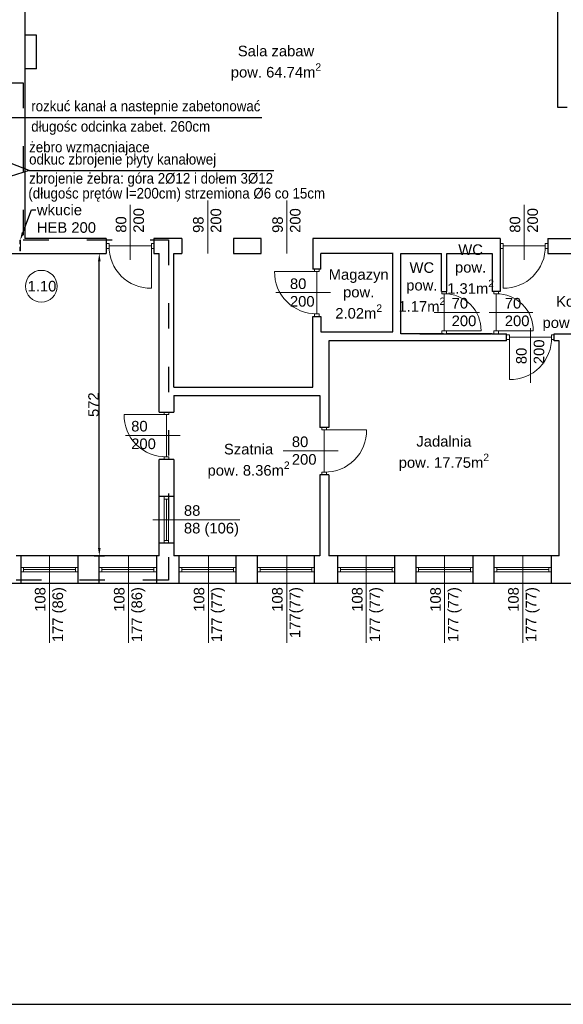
# Model space of a CAD drawing. Header units: millimetres. Extents: x 2341 to 31069, y -7915 to 10644.
# Tile 103 of 105: x 27531 to 28559, y 7774 to 9636. Entities that reach past the tile are written whole.
import ezdxf
from ezdxf import colors
from ezdxf.entities.mleader import LeaderData, LeaderLine
from ezdxf.math import Vec2, Vec3

# ---------------------------------------------------------------- set-up
doc = ezdxf.new("R2010")
doc.units = ezdxf.units.MM
doc.linetypes.add('ACAD_ISO03W100', pattern=[30, 12, -18])
for name, color, linetype, lineweight in [('A_Kontur_cienka', 250, 'Continuous', 0), ('opisy', 5, 'Continuous', 5), ('stolarka', 3, 'Continuous', 9), ('wymiary', 6, 'Continuous', 5), ('ściany nośne', 1, 'Continuous', 25)]:
    doc.layers.add(name, color=color, linetype=linetype, lineweight=lineweight)
doc.styles.get("Standard").update_dxf_attribs({"font": 'ARIAL.TTF'})
doc.dimstyles.new('ISO-25', dxfattribs={"dimtxt": 20, "dimasz": 15, "dimexe": 10, "dimexo": 10, "dimtad": 1, "dimdec": 0, "dimtxsty": 'Standard', "dimcen": 2.5, "dimadec": 0, "dimazin": 0, "dimtfac": 1, "dimtdec": 0, "dimtmove": 0, "dimatfit": 3, "dimfxl": 0, "dimarcsym": 0})

# ---------------------------------------------------------------- blocks, each defined once
blk = doc.blocks.new('*D2080')
at = {"layer": 'Defpoints', "color": 0}
for p in [(27614.5, 9193.8), (27681.6, 9193.8), (27614.5, 8621.8)]:
    blk.add_point(p, dxfattribs=at)
at = {"layer": 'wymiary', "color": 0, "lineweight": -2}
for p, q in [((27671.6, 9193.8), (27691.6, 9193.8)), ((27681.6, 8636.8), (27681.6, 9178.8)), ((27671.6, 8621.8), (27691.6, 8621.8))]:
    blk.add_line(p, q, dxfattribs=at)
at = {"layer": 'wymiary', "color": 0}
for points in [[(27684.1, 9178.8), (27679.1, 9178.8), (27681.6, 9193.8)], [(27679.1, 8636.8), (27684.1, 8636.8), (27681.6, 8621.8)]]:
    blk.add_solid(points, dxfattribs=at)
at = {"layer": 'wymiary', "color": 0, "insert": (27670.8, 8907.8), "char_height": 20, "attachment_point": 5, "rotation": 90}
blk.add_mtext('572', dxfattribs=at)

msp = doc.modelspace()

# ---------------------------------------------------------------- linework, layer by layer
for p, q in [((27365.6, 9450.6), (27988.7, 9450.6)), ((27549.2, 9350.8), (27340.8, 9429.6)), ((27549.2, 9350.8), (27338.5, 9284.9)), ((27549.2, 9350.8), (28011.7, 9350.8))]:
    msp.add_line(p, q)
at = {"layer": 'A_Kontur_cienka', "color": 0, "ltscale": 30}
msp.add_lwpolyline([(30498.9, 7773.8), (23788.9, 7773.8), (23788.9, 10643.8), (30498.9, 10643.8)], close=True, dxfattribs=at)
at = {"layer": 'opisy', "color": 251}
for p, q in [((27886.5, 9193.8), (27886.5, 9293.8)), ((28036.5, 9193.8), (28036.5, 9293.8)), ((27740, 9181.9), (27740, 9285.7)), ((28485, 9181.9), (28485, 9285.7)), ((27531, 9211), (27531, 9218.7)), ((27531, 9218.7), (27532.5, 9218.7)), ((27532.5, 9218.7), (27532.5, 9198.7)), ((27532.5, 9198.7), (27532.5, 9218.7)), ((27531, 9206.5), (27531, 9198.7)), ((28119, 9119.8), (28015.3, 9119.8)), ((28315.1, 9082.3), (28400.7, 9082.3)), ((28419.1, 9082.3), (28501.2, 9082.3)), ((28497, 8949), (28497, 9052.7)), ((27834.5, 8849.3), (27730.8, 8849.3)), ((28133, 8820.3), (28029.3, 8820.3)), ((27782.5, 8689.8), (27947.1, 8689.8)), ((27587.5, 8621.8), (27587.5, 8457.2)), ((27737, 8621.8), (27737, 8457.2)), ((27888, 8621.8), (27888, 8457.2)), ((28036, 8621.8), (28036, 8457.2)), ((28186.5, 8621.8), (28186.5, 8457.2)), ((28334.5, 8621.8), (28334.5, 8457.2)), ((28482.5, 8621.8), (28482.5, 8457.2))]:
    msp.add_line(p, q, dxfattribs=at)
msp.add_circle((27571.9, 9131.8), 30, dxfattribs=at)
at = {"layer": 'stolarka', "color": 251}
for p, q in [((27532.5, 9198.7), (27531, 9198.7)), ((27700, 9212.4), (27694.5, 9212.4)), ((27700, 9203.4), (27694.5, 9203.4)), ((27700, 9203.4), (27700, 9212.4)), ((27700, 9207.9), (27780, 9207.9)), ((27780, 9212.4), (27784.5, 9212.4)), ((27780, 9203.4), (27780, 9212.4)), ((27780, 9207.9), (27780, 9127.9)), ((27780, 9203.4), (27784.5, 9203.4)), ((28445, 9212.4), (28439.5, 9212.4)), ((28445, 9203.4), (28439.5, 9203.4)), ((28445, 9203.4), (28445, 9212.4)), ((28445, 9207.9), (28525, 9207.9)), ((28445, 9207.9), (28445, 9127.9)), ((28525, 9212.4), (28529.5, 9212.4)), ((28525, 9203.4), (28525, 9212.4)), ((28525, 9203.4), (28529.5, 9203.4)), ((28088.5, 9159.8), (28088.5, 9164.3)), ((28097.5, 9159.8), (28097.5, 9164.3)), ((28093, 9159.8), (28013, 9159.8)), ((28097.5, 9159.8), (28088.5, 9159.8)), ((28093, 9079.8), (28093, 9159.8)), ((28329, 9117.3), (28329, 9121.8)), ((28338, 9117.3), (28329, 9117.3)), ((28333.5, 9047.3), (28333.5, 9117.3)), ((28338, 9117.3), (28338, 9121.8)), ((28427.5, 9117.3), (28427.5, 9121.8)), ((28436.5, 9117.3), (28427.5, 9117.3)), ((28432, 9047.3), (28432, 9117.3)), ((28436.5, 9117.3), (28436.5, 9121.8)), ((28088.5, 9079.8), (28088.5, 9074.3)), ((28097.5, 9079.8), (28088.5, 9079.8)), ((28097.5, 9079.8), (28097.5, 9074.3)), ((28329, 9047.3), (28329, 9041.8)), ((28338, 9047.3), (28329, 9047.3)), ((28333.5, 9047.3), (28403.5, 9047.3)), ((28338, 9047.3), (28338, 9041.8)), ((28427.5, 9047.3), (28427.5, 9041.8)), ((28436.5, 9047.3), (28427.5, 9047.3)), ((28432, 9047.3), (28502, 9047.3)), ((28436.5, 9047.3), (28436.5, 9041.8)), ((28457, 9039.8), (28451.5, 9039.8)), ((28457, 9030.8), (28451.5, 9030.8)), ((28457, 9030.8), (28457, 9039.8)), ((28457, 9035.3), (28537, 9035.3)), ((28457, 9035.3), (28457, 8955.3)), ((28537, 9039.8), (28541.5, 9039.8)), ((28537, 9030.8), (28537, 9039.8)), ((28537, 9030.8), (28541.5, 9030.8)), ((27808.5, 8889.3), (27728.5, 8889.3)), ((27804, 8889.3), (27804, 8893.8)), ((27813, 8889.3), (27804, 8889.3)), ((27808.5, 8809.3), (27808.5, 8889.3)), ((27813, 8889.3), (27813, 8893.8)), ((28102.5, 8860.3), (28102.5, 8864.8)), ((28111.5, 8860.3), (28111.5, 8864.8)), ((28111.5, 8860.3), (28102.5, 8860.3)), ((28107, 8780.3), (28107, 8860.3)), ((28107, 8860.3), (28187, 8860.3)), ((27804, 8809.3), (27804, 8803.8)), ((27813, 8809.3), (27804, 8809.3)), ((27813, 8809.3), (27813, 8803.8)), ((28102.5, 8780.3), (28102.5, 8774.8)), ((28111.5, 8780.3), (28102.5, 8780.3)), ((28111.5, 8780.3), (28111.5, 8774.8)), ((27804.5, 8728.8), (27804.5, 8733.8)), ((27812.5, 8733.8), (27812.5, 8728.8)), ((27812.5, 8728.8), (27804.5, 8728.8)), ((27804.5, 8728.8), (27804.5, 8650.8)), ((27808.5, 8728.8), (27808.5, 8650.8)), ((27812.5, 8728.8), (27812.5, 8650.8)), ((27812.5, 8650.8), (27804.5, 8650.8)), ((27804.5, 8650.8), (27804.5, 8645.8)), ((27812.5, 8645.8), (27812.5, 8650.8)), ((27533.5, 8599.8), (27538.5, 8599.8)), ((27538.5, 8591.8), (27533.5, 8591.8)), ((27538.5, 8599.8), (27538.5, 8591.8)), ((27538.5, 8599.8), (27636.5, 8599.8)), ((27538.5, 8595.8), (27636.5, 8595.8)), ((27538.5, 8591.8), (27636.5, 8591.8)), ((27641.5, 8599.8), (27636.5, 8599.8)), ((27636.5, 8599.8), (27636.5, 8591.8)), ((27636.5, 8591.8), (27641.5, 8591.8)), ((27681.5, 8599.8), (27686.5, 8599.8)), ((27686.5, 8591.8), (27681.5, 8591.8)), ((27686.5, 8599.8), (27686.5, 8591.8)), ((27686.5, 8599.8), (27784.5, 8599.8)), ((27686.5, 8595.8), (27784.5, 8595.8)), ((27686.5, 8591.8), (27784.5, 8591.8)), ((27789.5, 8599.8), (27784.5, 8599.8)), ((27784.5, 8599.8), (27784.5, 8591.8)), ((27784.5, 8591.8), (27789.5, 8591.8)), ((27832.5, 8599.8), (27837.5, 8599.8)), ((27837.5, 8591.8), (27832.5, 8591.8)), ((27837.5, 8599.8), (27837.5, 8591.8)), ((27837.5, 8599.8), (27935.5, 8599.8)), ((27837.5, 8595.8), (27935.5, 8595.8)), ((27837.5, 8591.8), (27935.5, 8591.8)), ((27940.5, 8599.8), (27935.5, 8599.8)), ((27935.5, 8599.8), (27935.5, 8591.8)), ((27935.5, 8591.8), (27940.5, 8591.8)), ((27980.5, 8599.8), (27985.5, 8599.8)), ((27985.5, 8591.8), (27980.5, 8591.8)), ((27985.5, 8599.8), (27985.5, 8591.8)), ((27985.5, 8599.8), (28083.5, 8599.8)), ((27985.5, 8595.8), (28083.5, 8595.8)), ((27985.5, 8591.8), (28083.5, 8591.8)), ((28088.5, 8599.8), (28083.5, 8599.8)), ((28083.5, 8599.8), (28083.5, 8591.8)), ((28083.5, 8591.8), (28088.5, 8591.8)), ((28132.5, 8599.8), (28137.5, 8599.8)), ((28137.5, 8591.8), (28132.5, 8591.8)), ((28137.5, 8599.8), (28137.5, 8591.8)), ((28137.5, 8599.8), (28235.5, 8599.8)), ((28137.5, 8595.8), (28235.5, 8595.8)), ((28137.5, 8591.8), (28235.5, 8591.8)), ((28240.5, 8599.8), (28235.5, 8599.8)), ((28235.5, 8599.8), (28235.5, 8591.8)), ((28235.5, 8591.8), (28240.5, 8591.8)), ((28280.5, 8599.8), (28285.5, 8599.8)), ((28285.5, 8591.8), (28280.5, 8591.8)), ((28285.5, 8599.8), (28285.5, 8591.8)), ((28285.5, 8599.8), (28383.5, 8599.8)), ((28285.5, 8595.8), (28383.5, 8595.8)), ((28285.5, 8591.8), (28383.5, 8591.8)), ((28388.5, 8599.8), (28383.5, 8599.8)), ((28383.5, 8599.8), (28383.5, 8591.8)), ((28383.5, 8591.8), (28388.5, 8591.8)), ((28428.5, 8599.8), (28433.5, 8599.8)), ((28433.5, 8591.8), (28428.5, 8591.8)), ((28433.5, 8599.8), (28433.5, 8591.8)), ((28433.5, 8599.8), (28531.5, 8599.8)), ((28433.5, 8595.8), (28531.5, 8595.8)), ((28433.5, 8591.8), (28531.5, 8591.8)), ((28536.5, 8599.8), (28531.5, 8599.8)), ((28531.5, 8599.8), (28531.5, 8591.8)), ((28531.5, 8591.8), (28536.5, 8591.8))]:
    msp.add_line(p, q, dxfattribs=at)
for points in [[(27780, 9127.9, -0.425735), (27700, 9207.9)], [(28445, 9127.9, 0.425735), (28525, 9207.9)], [(28013, 9159.8, 0.425735), (28093, 9079.8)], [(28403.5, 9047.3, 0.42548), (28333.5, 9117.3)], [(28502, 9047.3, 0.42548), (28432, 9117.3)], [(28457, 8955.3, 0.425735), (28537, 9035.3)], [(27728.5, 8889.3, 0.425735), (27808.5, 8809.3)], [(28187, 8860.3, -0.425735), (28107, 8780.3)]]:
    msp.add_lwpolyline(points, format="xyb", dxfattribs=at)
at = {"layer": 'ściany nośne', "color": 251}
for p, q in [((28548.5, 9469.8), (28548.5, 9791.8)), ((27540.5, 9666.8), (27540.5, 9606.8)), ((27540.5, 9606.8), (27540.5, 9221.8)), ((27562.5, 9606.8), (27540.5, 9606.8)), ((27562.5, 9542.8), (27562.5, 9606.8)), ((27562.5, 9542.8), (27540.5, 9542.8)), ((28566.5, 9469.8), (28548.5, 9469.8)), ((27694.5, 9221.8), (27540.5, 9221.8)), ((27694.5, 9221.8), (27694.5, 9193.8)), ((27837.5, 9221.8), (27784.5, 9221.8)), ((27784.5, 9221.8), (27784.5, 9193.8)), ((27837.5, 9221.8), (27837.5, 9193.8)), ((27987.5, 9221.8), (27935.5, 9221.8)), ((27935.5, 9221.8), (27935.5, 9193.8)), ((27987.5, 9193.8), (27987.5, 9221.8)), ((28377.5, 9221.8), (28085.5, 9221.8)), ((28085.5, 9221.8), (28085.5, 9164.3)), ((28439.5, 9221.8), (28377.5, 9221.8)), ((28439.5, 9221.8), (28439.5, 9193.8)), ((28529.5, 9221.8), (28529.5, 9193.8)), ((28529.5, 9221.8), (28594.5, 9221.8)), ((27512.5, 9193.8), (27694.5, 9193.8)), ((27784.5, 9193.8), (27794.5, 9193.8)), ((27794.5, 8893.8), (27794.5, 9193.8)), ((27822.5, 8940.8), (27822.5, 9193.8)), ((27822.5, 9193.8), (27837.5, 9193.8)), ((27935.5, 9193.8), (27987.5, 9193.8)), ((28237.4, 9193.8), (28100.5, 9193.8)), ((28100.5, 9164.3), (28100.5, 9193.8)), ((28236.5, 9045.8), (28236.5, 9193.8)), ((28251.5, 9041.8), (28251.5, 9193.8)), ((28251.5, 9193.8), (28328.5, 9193.8)), ((28328.5, 9121.8), (28328.5, 9193.8)), ((28338.5, 9121.8), (28338.5, 9193.8)), ((28338.5, 9193.8), (28424.5, 9193.8)), ((28424.5, 9193.8), (28424.5, 9121.8)), ((28439.5, 9193.8), (28439.5, 9121.8)), ((28529.5, 9193.8), (28594.5, 9193.8)), ((28100.5, 9164.3), (28085.5, 9164.3)), ((28328.5, 9121.8), (28338.5, 9121.8)), ((28439.5, 9121.8), (28424.5, 9121.8)), ((28085.5, 8940.8), (28085.5, 9074.3)), ((28085.5, 9074.3), (28100.5, 9074.3)), ((28100.5, 9074.3), (28100.5, 9045.8)), ((28100.5, 9045.8), (28236.5, 9045.8)), ((28255.5, 9041.8), (28251.5, 9041.8)), ((28332.5, 9041.8), (28255.5, 9041.8)), ((28287.5, 9041.8), (28423.5, 9041.8)), ((28328.5, 9041.8), (28338.5, 9041.8)), ((28424.5, 9041.8), (28338.5, 9041.8)), ((28424.5, 9041.8), (28451.5, 9041.8)), ((28451.5, 9028.8), (28451.5, 9041.8)), ((28541.5, 9041.8), (28692.5, 9041.9)), ((28541.5, 9028.8), (28541.5, 9041.8)), ((28115.5, 9028.8), (28115.5, 8864.8)), ((28451.5, 9028.8), (28115.5, 9028.8)), ((28551.5, 9028.8), (28541.5, 9028.8)), ((28551.5, 8621.8), (28551.5, 9028.8)), ((27822.5, 8940.8), (28085.5, 8940.8)), ((27822.5, 8924.8), (27822.5, 8893.8)), ((27822.5, 8924.8), (28098.5, 8924.8)), ((28098.5, 8924.8), (28098.5, 8864.8)), ((27794.5, 8893.8), (27822.5, 8893.8)), ((28115.5, 8864.8), (28098.5, 8864.8)), ((27794.5, 8621.8), (27794.5, 8803.8)), ((27822.5, 8803.8), (27794.5, 8803.8)), ((27822.5, 8803.8), (27822.5, 8621.8)), ((28098.5, 8774.8), (28098.5, 8621.8)), ((28115.5, 8774.8), (28098.5, 8774.8)), ((28115.5, 8774.8), (28115.5, 8621.8)), ((27822.5, 8733.8), (27794.5, 8733.8)), ((27822.5, 8645.8), (27794.5, 8645.8)), ((27794.5, 8621.8), (27524.5, 8621.8)), ((27533.5, 8569.8), (27533.5, 8621.8)), ((27641.5, 8569.8), (27641.5, 8621.8)), ((27681.5, 8569.8), (27681.5, 8621.8)), ((27789.5, 8621.8), (27789.5, 8569.8)), ((28098.5, 8621.8), (27822.5, 8621.8)), ((27832.5, 8569.8), (27832.5, 8621.8)), ((27940.5, 8569.8), (27940.5, 8621.8)), ((27980.5, 8569.8), (27980.5, 8621.8)), ((28088.5, 8569.8), (28088.5, 8621.8)), ((28551.5, 8621.8), (28115.5, 8621.8)), ((28132.5, 8569.8), (28132.5, 8621.8)), ((28240.5, 8569.8), (28240.5, 8621.8)), ((28280.5, 8569.8), (28280.5, 8621.8)), ((28388.5, 8569.8), (28388.5, 8621.8)), ((28428.5, 8569.8), (28428.5, 8621.8)), ((28536.5, 8569.8), (28536.5, 8621.8)), ((29487.5, 8569.8), (27495.5, 8569.8))]:
    msp.add_line(p, q, dxfattribs=at)
at = {"layer": 'ściany nośne', "color": 251, "linetype": 'ACAD_ISO03W100', "ltscale": 4}
for p, q in [((26915.1, 9516.3), (27537.9, 9516.3)), ((27537.9, 9516.3), (27537.9, 9219.6)), ((27537.9, 9219.6), (27812.2, 9219.6)), ((27812.2, 9219.6), (27812.2, 8575.8)), ((27812.2, 8575.8), (25112.2, 8575.8))]:
    msp.add_line(p, q, dxfattribs=at)
at = {"layer": 'ściany nośne', "color": 0}
for p, q in [((24077.8, 7773.8), (29677.8, 7773.8)), ((24176.4, 7773.8), (29776.4, 7773.8))]:
    msp.add_line(p, q, dxfattribs=at)

# ---------------------------------------------------------------- texts
at = {"layer": 'opisy', "color": 1, "lineweight": 9, "width": 0.9}
for s, p in [('rozkuć kanał a nastepnie zabetonować', (27552.9, 9462.5)), ('długośc odcinka zabet. 260cm', (27552.9, 9424)), ('żebro wzmacniajace', (27548.9, 9385)), ('odkuc zbrojenie płyty kanałowej ', (27548.9, 9361.9)), ('zbrojenie żebra: góra 2%%C12 i dołem 3%%C12 ', (27548.9, 9325.8)), ('(długośc prętów l=200cm) strzemiona %%C6 co 15cm ', (27547.4, 9297.6))]:
    msp.add_text(s, height=20, dxfattribs=at).set_placement(p)
at = {"layer": 'opisy', "color": 251, "char_height": 20, "attachment_point": 1}
for s, insert, width in [('\\A1;\\pxqc;Sala zabaw\\Ppow. 64.74m{\\H0.7x;\\S2^ ;}', (27903.8, 9586.6), 223.779), ('\\A1;\\pxqc;WC\\Ppow. \\P1.31m{\\H0.7x;\\S2^ ;}', (28271.8, 9210.9), 223.779), ('\\A1;\\pxqc;Magazyn\\Ppow. \\P2.02m{\\H0.7x;\\S2^ ;}', (28060.2, 9164), 223.779), ('\\A1;\\pxqc;WC\\Ppow. \\P1.17m{\\H0.7x;\\S2^ ;}', (28179.6, 9177), 223.779), ('80\\P200', (28042.1, 9146.5), 6.698), ('1.10', (27546, 9141.9), 104.913), ('70\\P200', (28347.9, 9109.6), 6.698), ('70\\P200', (28448.4, 9109.6), 6.698), ('\\A1;\\pxqc;Korytarz\\Ppow. 6,08m{\\H0.7x;\\S2^ ;}', (28485.5, 9113), 223.779), ('80\\P200', (27741.9, 8877.1), 6.698), ('80\\P200', (28045.7, 8847.6), 6.698), ('\\A1;\\pxqc;Jadalnia\\Ppow. 17.75m{\\H0.7x;\\S2^ ;}', (28221.3, 8848.5), 223.779), ('\\A1;\\pxqc;Szatnia\\Ppow. 8.36m{\\H0.7x;\\S2^ ;}', (27852, 8833.7), 223.779), ('88\\P88 (106)', (27841.6, 8717.6), 104.913)]:
    msp.add_mtext(s, dxfattribs=dict(at, insert=insert, width=width))
at = {"layer": 'opisy', "color": 251, "char_height": 20, "rotation": 90}
for s, insert, width, attachment_point in [('80\\P200', (27712.7, 9232.9), 6.698, 1), ('98\\P200', (27858.7, 9232.6), 104.913, 1), ('98\\P200', (28008.7, 9232.6), 104.913, 1), ('80\\P200', (28457.7, 9232.9), 6.698, 1), ('80\\P200', (28469.7, 8984.4), 6.698, 1), ('108\\P177 (86)', (27559.7, 8562.7), 104.913, 3), ('108\\P177 (86)', (27709.2, 8562.7), 104.913, 3), ('108\\P177 (77)', (27860.2, 8562.7), 104.913, 3), ('108\\P177(77)', (28008.2, 8562.7), 104.913, 3), ('108\\P177 (77)', (28159.3, 8562.7), 104.913, 3), ('108\\P177 (77)', (28307.4, 8562.7), 104.913, 3), ('108\\P177 (77)', (28454.7, 8562.7), 104.913, 3)]:
    msp.add_mtext(s, dxfattribs=dict(at, insert=insert, width=width, attachment_point=attachment_point))

# ---------------------------------------------------------------- dimensions: what is measured, and where the dimension line sits
at = {"layer": 'wymiary', "color": 251}
dim = msp.add_linear_dim(base=(27681.6, 9193.8), p1=(27614.5, 8621.8), p2=(27614.5, 9193.8), angle=90, dimstyle='ISO-25', dxfattribs=at)
dim.commit()
dim.dimension.update_dxf_attribs({"geometry": '*D2080', "text_midpoint": (27670.8, 8907.8)})

# ---------------------------------------------------------------- leaders
at = {"layer": 'opisy', "color": 251}
ml = msp.add_multileader_mtext('Standard', dxfattribs=at)
ml.set_content('wkucie\\PHEB 200')
ml.set_leader_properties()
ml.build(insert=Vec2(0, 0))
ml.multileader.update_dxf_attribs({"arrow_head_size": 15})
ctx = ml.context
ctx.base_point, ctx.char_height, ctx.arrow_head_size, ctx.plane_origin = Vec3(27561.5, 9275.9), 20, 15, Vec3(27522.5, 9218.7)
notes = []
notes.append((ctx, [(0, (1, 1, 0), (27553.5, 9275.9), (1, 0), 8, [(0, [(27531.8, 9218.7)], 0, [])])]))
ctx.mtext.insert, ctx.mtext.flow_direction = Vec3(27563.5, 9286.1), 5
for ctx, leaders in notes:
    for number, flags, end, landing, length, lines in leaders:
        leader = LeaderData()
        leader.index, (leader.has_last_leader_line, leader.has_dogleg_vector, leader.attachment_direction) = number, flags
        leader.last_leader_point, leader.dogleg_vector, leader.dogleg_length = Vec3(end), Vec3(landing), length
        for number, points, colour, breaks in lines:
            line = LeaderLine()
            line.index, line.vertices, line.color, line.breaks = number, Vec3.list(points), colors.encode_raw_color(colour), breaks
            leader.lines.append(line)
        ctx.leaders.append(leader)

doc.saveas('drawing.dxf')
